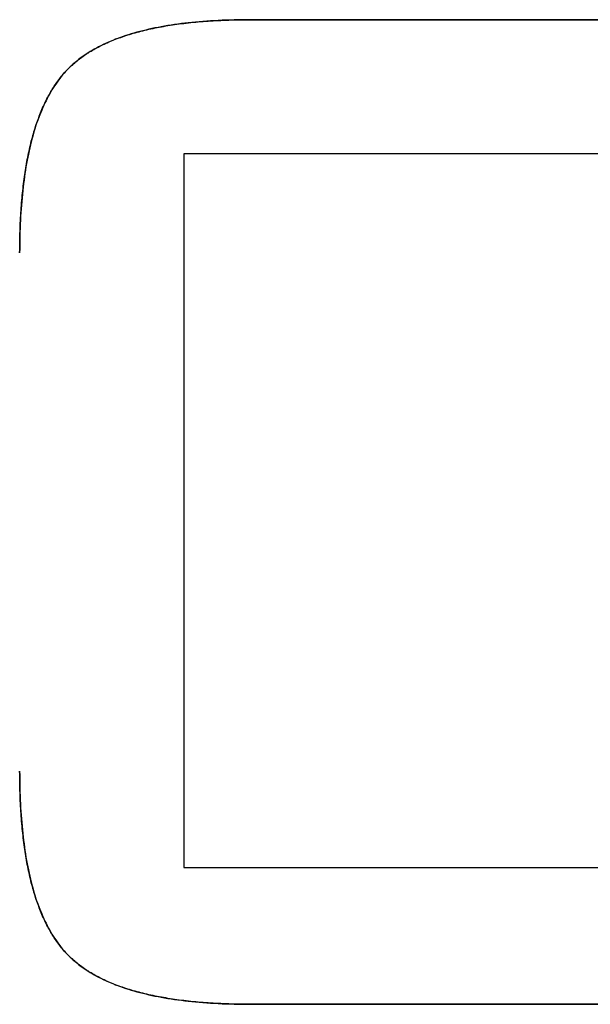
# Model space of a CAD drawing. Extents: x -4.4 to 4.4, y -6.1 to 5.8.
# Tile 106 of 157: x -0.1291 to -0.0596, y -1.1591 to -1.0391. Entities that reach past the tile are written whole.
import ezdxf

# ---------------------------------------------------------------- set-up
doc = ezdxf.new("R2010")
doc.units = 0
doc.layers.get('0').update_dxf_attribs({"linetype": 'CONTINUOUS'})

# ---------------------------------------------------------------- blocks, each defined once
blk = doc.blocks.new('*U1')
at = {"extrusion": (0, -1, 0)}
for p, q in [((-0.10098, -1.03908, 5.305), (-0.01802, -1.03908, 5.305)), ((-0.10098, -1.03908, 5.305), (-0.10098, -1.03908, 5.3048)), ((-0.01802, -1.03908, 5.3048), (-0.10098, -1.03908, 5.3048)), ((-0.10915, -1.14239, 5.305), (-0.00986, -1.14239, 5.305)), ((-0.10915, -1.14239, 5.305), (-0.10915, -1.14239, 5.3048)), ((-0.10915, -1.14239, 5.3048), (-0.00986, -1.14239, 5.3048))]:
    blk.add_line(p, q, dxfattribs=at)
for p, q in [((-0.10098, -1.03908, 5.305), (-0.10098, -1.03908, 5.3048)), ((-0.01802, -1.03908, 5.3048), (-0.10098, -1.03908, 5.3048)), ((-0.10098, -1.03908, 5.305), (-0.01802, -1.03908, 5.305)), ((-0.00986, -1.05541, 5.3048), (-0.10915, -1.05541, 5.3048)), ((-0.10915, -1.05541, 5.3048), (-0.10915, -1.14239, 5.3048)), ((-0.00986, -1.05541, 5.305), (-0.10915, -1.05541, 5.305)), ((-0.10915, -1.05541, 5.305), (-0.10915, -1.14239, 5.305)), ((-0.10915, -1.14239, 5.3048), (-0.00986, -1.14239, 5.3048)), ((-0.10915, -1.14239, 5.305), (-0.00986, -1.14239, 5.305)), ((-0.10098, -1.15908, 5.305), (-0.10098, -1.15908, 5.3048)), ((-0.10098, -1.15908, 5.3048), (-0.01802, -1.15908, 5.3048)), ((-0.01802, -1.15908, 5.305), (-0.10098, -1.15908, 5.305))]:
    blk.add_line(p, q)
at = {"extrusion": (-1, 0, 0)}
for p, q in [((-0.10915, -1.05541, 5.305), (-0.10915, -1.14239, 5.305)), ((-0.10915, -1.05541, 5.305), (-0.10915, -1.05541, 5.3048)), ((-0.10915, -1.05541, 5.3048), (-0.10915, -1.14239, 5.3048)), ((-0.10915, -1.14239, 5.305), (-0.10915, -1.14239, 5.3048))]:
    blk.add_line(p, q, dxfattribs=at)
at = {"extrusion": (0, 1, 0)}
for p, q in [((-0.00986, -1.05541, 5.305), (-0.10915, -1.05541, 5.305)), ((-0.10915, -1.05541, 5.305), (-0.10915, -1.05541, 5.3048)), ((-0.00986, -1.05541, 5.3048), (-0.10915, -1.05541, 5.3048)), ((-0.01802, -1.15908, 5.305), (-0.10098, -1.15908, 5.305)), ((-0.10098, -1.15908, 5.305), (-0.10098, -1.15908, 5.3048)), ((-0.10098, -1.15908, 5.3048), (-0.01802, -1.15908, 5.3048))]:
    blk.add_line(p, q, dxfattribs=at)
for points in [[(-0.12915, -1.06748, 5.305), (-0.12914, -1.06714, 5.305), (-0.12914, -1.0668, 5.305), (-0.12914, -1.06647, 5.305), (-0.12913, -1.06613, 5.305), (-0.12913, -1.0658, 5.305), (-0.12912, -1.06547, 5.305), (-0.12911, -1.06514, 5.305), (-0.1291, -1.06482, 5.305), (-0.12909, -1.0645, 5.305), (-0.12908, -1.06417, 5.305), (-0.12907, -1.06386, 5.305), (-0.12905, -1.06354, 5.305), (-0.12904, -1.06323, 5.305), (-0.12902, -1.06292, 5.305), (-0.129, -1.06261, 5.305), (-0.12898, -1.0623, 5.305), (-0.12896, -1.06199, 5.305), (-0.12894, -1.06169, 5.305), (-0.12891, -1.06139, 5.305), (-0.12889, -1.06109, 5.305), (-0.12886, -1.0608, 5.305), (-0.12883, -1.0605, 5.305), (-0.12881, -1.06021, 5.305), (-0.12878, -1.05992, 5.305), (-0.12874, -1.05964, 5.305), (-0.12871, -1.05935, 5.305), (-0.12868, -1.05907, 5.305), (-0.12864, -1.05879, 5.305), (-0.1286, -1.05851, 5.305), (-0.12857, -1.05824, 5.305), (-0.12853, -1.05796, 5.305), (-0.12849, -1.05769, 5.305), (-0.12845, -1.05743, 5.305), (-0.1284, -1.05716, 5.305), (-0.12836, -1.05689, 5.305), (-0.12831, -1.05663, 5.305), (-0.12827, -1.05637, 5.305), (-0.12822, -1.05612, 5.305), (-0.12817, -1.05586, 5.305), (-0.12812, -1.05561, 5.305), (-0.12807, -1.05536, 5.305), (-0.12801, -1.05511, 5.305), (-0.12796, -1.05486, 5.305), (-0.1279, -1.05462, 5.305), (-0.12784, -1.05438, 5.305), (-0.12779, -1.05414, 5.305), (-0.12773, -1.0539, 5.305), (-0.12767, -1.05367, 5.305), (-0.1276, -1.05343, 5.305), (-0.12754, -1.0532, 5.305), (-0.12747, -1.05298, 5.305), (-0.12741, -1.05275, 5.305), (-0.12734, -1.05253, 5.305), (-0.12727, -1.05231, 5.305), (-0.1272, -1.05209, 5.305), (-0.12713, -1.05187, 5.305), (-0.12706, -1.05166, 5.305), (-0.12698, -1.05144, 5.305), (-0.12691, -1.05123, 5.305), (-0.12683, -1.05103, 5.305), (-0.12676, -1.05082, 5.305), (-0.12668, -1.05062, 5.305), (-0.1266, -1.05042, 5.305), (-0.12651, -1.05022, 5.305), (-0.12643, -1.05002, 5.305), (-0.12635, -1.04983, 5.305), (-0.12626, -1.04963, 5.305), (-0.12618, -1.04945, 5.305), (-0.12609, -1.04926, 5.305), (-0.126, -1.04907, 5.305), (-0.12591, -1.04889, 5.305), (-0.12582, -1.04871, 5.305), (-0.12572, -1.04853, 5.305), (-0.12563, -1.04835, 5.305), (-0.12553, -1.04818, 5.305), (-0.12543, -1.04801, 5.305), (-0.12534, -1.04784, 5.305), (-0.12524, -1.04767, 5.305), (-0.12514, -1.04751, 5.305), (-0.12503, -1.04735, 5.305), (-0.12493, -1.04719, 5.305), (-0.12483, -1.04703, 5.305), (-0.12472, -1.04687, 5.305), (-0.12461, -1.04672, 5.305), (-0.1245, -1.04657, 5.305), (-0.1244, -1.04642, 5.305), (-0.12428, -1.04627, 5.305), (-0.12417, -1.04613, 5.305), (-0.12406, -1.04598, 5.305), (-0.12394, -1.04584, 5.305), (-0.12383, -1.04571, 5.305), (-0.12371, -1.04557, 5.305), (-0.12359, -1.04544, 5.305), (-0.12347, -1.04531, 5.305), (-0.12335, -1.04518, 5.305), (-0.12323, -1.04505, 5.305), (-0.1231, -1.04493, 5.305), (-0.12297, -1.0448, 5.305), (-0.12284, -1.04468, 5.305), (-0.12271, -1.04456, 5.305), (-0.12258, -1.04444, 5.305), (-0.12244, -1.04432, 5.305), (-0.1223, -1.0442, 5.305), (-0.12216, -1.04409, 5.305), (-0.12202, -1.04397, 5.305), (-0.12187, -1.04386, 5.305), (-0.12172, -1.04375, 5.305), (-0.12157, -1.04364, 5.305), (-0.12142, -1.04353, 5.305), (-0.12126, -1.04342, 5.305), (-0.12111, -1.04332, 5.305), (-0.12095, -1.04321, 5.305), (-0.12078, -1.04311, 5.305), (-0.12062, -1.043, 5.305), (-0.12045, -1.0429, 5.305), (-0.12028, -1.0428, 5.305), (-0.12011, -1.0427, 5.305), (-0.11994, -1.04261, 5.305), (-0.11976, -1.04251, 5.305), (-0.11958, -1.04242, 5.305), (-0.1194, -1.04232, 5.305), (-0.11922, -1.04223, 5.305), (-0.11904, -1.04214, 5.305), (-0.11885, -1.04205, 5.305), (-0.11866, -1.04196, 5.305), (-0.11847, -1.04188, 5.305), (-0.11827, -1.04179, 5.305), (-0.11807, -1.04171, 5.305), (-0.11787, -1.04162, 5.305), (-0.11767, -1.04154, 5.305), (-0.11747, -1.04146, 5.305), (-0.11726, -1.04138, 5.305), (-0.11705, -1.04131, 5.305), (-0.11684, -1.04123, 5.305), (-0.11663, -1.04116, 5.305), (-0.11641, -1.04108, 5.305), (-0.1162, -1.04101, 5.305), (-0.11597, -1.04094, 5.305), (-0.11575, -1.04087, 5.305), (-0.11553, -1.0408, 5.305), (-0.1153, -1.04073, 5.305), (-0.11507, -1.04067, 5.305), (-0.11484, -1.0406, 5.305), (-0.1146, -1.04054, 5.305), (-0.11437, -1.04048, 5.305), (-0.11413, -1.04042, 5.305), (-0.11389, -1.04036, 5.305), (-0.11364, -1.0403, 5.305), (-0.1134, -1.04025, 5.305), (-0.11315, -1.04019, 5.305), (-0.1129, -1.04014, 5.305), (-0.11265, -1.04009, 5.305), (-0.11239, -1.04004, 5.305), (-0.11214, -1.03999, 5.305), (-0.11188, -1.03994, 5.305), (-0.11161, -1.03989, 5.305), (-0.11135, -1.03984, 5.305), (-0.11108, -1.0398, 5.305), (-0.11081, -1.03976, 5.305), (-0.11054, -1.03972, 5.305), (-0.11027, -1.03968, 5.305), (-0.10999, -1.03964, 5.305), (-0.10971, -1.0396, 5.305), (-0.10943, -1.03956, 5.305), (-0.10915, -1.03953, 5.305), (-0.10887, -1.03949, 5.305), (-0.10858, -1.03946, 5.305), (-0.10829, -1.03943, 5.305), (-0.108, -1.0394, 5.305), (-0.1077, -1.03937, 5.305), (-0.10741, -1.03934, 5.305), (-0.10711, -1.03932, 5.305), (-0.1068, -1.03929, 5.305), (-0.1065, -1.03927, 5.305), (-0.10619, -1.03925, 5.305), (-0.10589, -1.03923, 5.305), (-0.10558, -1.03921, 5.305), (-0.10526, -1.03919, 5.305), (-0.10495, -1.03918, 5.305), (-0.10463, -1.03916, 5.305), (-0.10431, -1.03915, 5.305), (-0.10399, -1.03913, 5.305), (-0.10366, -1.03912, 5.305), (-0.10333, -1.03911, 5.305), (-0.103, -1.0391, 5.305), (-0.10267, -1.0391, 5.305), (-0.10234, -1.03909, 5.305), (-0.102, -1.03909, 5.305), (-0.10166, -1.03908, 5.305), (-0.10132, -1.03908, 5.305), (-0.10098, -1.03908, 5.305)], [(-0.10098, -1.03908, 5.3048), (-0.1015, -1.03908, 5.3048), (-0.102, -1.03909, 5.3048), (-0.10251, -1.03909, 5.3048), (-0.10301, -1.0391, 5.3048), (-0.1035, -1.03912, 5.3048), (-0.10399, -1.03913, 5.3048), (-0.10448, -1.03915, 5.3048), (-0.10496, -1.03918, 5.3048), (-0.10543, -1.0392, 5.3048), (-0.1059, -1.03923, 5.3048), (-0.10636, -1.03926, 5.3048), (-0.10682, -1.0393, 5.3048), (-0.10727, -1.03933, 5.3048), (-0.10772, -1.03937, 5.3048), (-0.10816, -1.03942, 5.3048), (-0.1086, -1.03946, 5.3048), (-0.10903, -1.03951, 5.3048), (-0.10945, -1.03956, 5.3048), (-0.10988, -1.03962, 5.3048), (-0.11029, -1.03968, 5.3048), (-0.1107, -1.03974, 5.3048), (-0.11111, -1.0398, 5.3048), (-0.11151, -1.03987, 5.3048), (-0.1119, -1.03994, 5.3048), (-0.11229, -1.04002, 5.3048), (-0.11267, -1.04009, 5.3048), (-0.11305, -1.04017, 5.3048), (-0.11343, -1.04025, 5.3048), (-0.11379, -1.04034, 5.3048), (-0.11416, -1.04043, 5.3048), (-0.11452, -1.04052, 5.3048), (-0.11487, -1.04061, 5.3048), (-0.11522, -1.04071, 5.3048), (-0.11556, -1.04081, 5.3048), (-0.11589, -1.04091, 5.3048), (-0.11623, -1.04102, 5.3048), (-0.11655, -1.04113, 5.3048), (-0.11687, -1.04124, 5.3048), (-0.11719, -1.04136, 5.3048), (-0.1175, -1.04147, 5.3048), (-0.11781, -1.0416, 5.3048), (-0.11811, -1.04172, 5.3048), (-0.1184, -1.04185, 5.3048), (-0.11869, -1.04198, 5.3048), (-0.11897, -1.04211, 5.3048), (-0.11925, -1.04225, 5.3048), (-0.11953, -1.04239, 5.3048), (-0.1198, -1.04253, 5.3048), (-0.12006, -1.04267, 5.3048), (-0.12032, -1.04282, 5.3048), (-0.12057, -1.04297, 5.3048), (-0.12082, -1.04313, 5.3048), (-0.12106, -1.04328, 5.3048), (-0.1213, -1.04344, 5.3048), (-0.12153, -1.04361, 5.3048), (-0.12176, -1.04377, 5.3048), (-0.12198, -1.04394, 5.3048), (-0.12219, -1.04412, 5.3048), (-0.1224, -1.04429, 5.3048), (-0.12261, -1.04447, 5.3048), (-0.12281, -1.04465, 5.3048), (-0.123, -1.04483, 5.3048), (-0.12319, -1.04502, 5.3048), (-0.12338, -1.04521, 5.3048), (-0.12356, -1.04541, 5.3048), (-0.12374, -1.04561, 5.3048), (-0.12391, -1.04581, 5.3048), (-0.12409, -1.04602, 5.3048), (-0.12426, -1.04624, 5.3048), (-0.12442, -1.04646, 5.3048), (-0.12459, -1.04668, 5.3048), (-0.12475, -1.04692, 5.3048), (-0.12491, -1.04715, 5.3048), (-0.12506, -1.04739, 5.3048), (-0.12522, -1.04764, 5.3048), (-0.12537, -1.04789, 5.3048), (-0.12551, -1.04815, 5.3048), (-0.12566, -1.04841, 5.3048), (-0.1258, -1.04868, 5.3048), (-0.12594, -1.04895, 5.3048), (-0.12607, -1.04922, 5.3048), (-0.1262, -1.04951, 5.3048), (-0.12633, -1.04979, 5.3048), (-0.12646, -1.05009, 5.3048), (-0.12658, -1.05038, 5.3048), (-0.1267, -1.05069, 5.3048), (-0.12682, -1.05099, 5.3048), (-0.12693, -1.05131, 5.3048), (-0.12705, -1.05162, 5.3048), (-0.12716, -1.05195, 5.3048), (-0.12726, -1.05227, 5.3048), (-0.12737, -1.05261, 5.3048), (-0.12747, -1.05295, 5.3048), (-0.12756, -1.05329, 5.3048), (-0.12766, -1.05364, 5.3048), (-0.12775, -1.05399, 5.3048), (-0.12784, -1.05435, 5.3048), (-0.12792, -1.05471, 5.3048), (-0.12801, -1.05508, 5.3048), (-0.12809, -1.05546, 5.3048), (-0.12816, -1.05583, 5.3048), (-0.12824, -1.05622, 5.3048), (-0.12831, -1.05661, 5.3048), (-0.12838, -1.057, 5.3048), (-0.12844, -1.0574, 5.3048), (-0.1285, -1.05781, 5.3048), (-0.12856, -1.05822, 5.3048), (-0.12862, -1.05863, 5.3048), (-0.12867, -1.05905, 5.3048), (-0.12873, -1.05948, 5.3048), (-0.12877, -1.05991, 5.3048), (-0.12882, -1.06034, 5.3048), (-0.12886, -1.06078, 5.3048), (-0.1289, -1.06123, 5.3048), (-0.12894, -1.06168, 5.3048), (-0.12897, -1.06213, 5.3048), (-0.129, -1.06259, 5.3048), (-0.12903, -1.06306, 5.3048), (-0.12905, -1.06353, 5.3048), (-0.12907, -1.06401, 5.3048), (-0.12909, -1.06449, 5.3048), (-0.12911, -1.06497, 5.3048), (-0.12912, -1.06547, 5.3048), (-0.12913, -1.06596, 5.3048), (-0.12914, -1.06646, 5.3048), (-0.12914, -1.06697, 5.3048), (-0.12915, -1.06748, 5.3048)], [(-0.10098, -1.03908, 5.3048), (-0.1015, -1.03908, 5.3048), (-0.102, -1.03909, 5.3048), (-0.10251, -1.03909, 5.3048), (-0.10301, -1.0391, 5.3048), (-0.1035, -1.03912, 5.3048), (-0.10399, -1.03913, 5.3048), (-0.10448, -1.03915, 5.3048), (-0.10496, -1.03918, 5.3048), (-0.10543, -1.0392, 5.3048), (-0.1059, -1.03923, 5.3048), (-0.10636, -1.03926, 5.3048), (-0.10682, -1.0393, 5.3048), (-0.10727, -1.03933, 5.3048), (-0.10772, -1.03937, 5.3048), (-0.10816, -1.03942, 5.3048), (-0.1086, -1.03946, 5.3048), (-0.10903, -1.03951, 5.3048), (-0.10945, -1.03956, 5.3048), (-0.10988, -1.03962, 5.3048), (-0.11029, -1.03968, 5.3048), (-0.1107, -1.03974, 5.3048), (-0.11111, -1.0398, 5.3048), (-0.11151, -1.03987, 5.3048), (-0.1119, -1.03994, 5.3048), (-0.11229, -1.04002, 5.3048), (-0.11267, -1.04009, 5.3048), (-0.11305, -1.04017, 5.3048), (-0.11343, -1.04025, 5.3048), (-0.11379, -1.04034, 5.3048), (-0.11416, -1.04043, 5.3048), (-0.11452, -1.04052, 5.3048), (-0.11487, -1.04061, 5.3048), (-0.11522, -1.04071, 5.3048), (-0.11556, -1.04081, 5.3048), (-0.11589, -1.04091, 5.3048), (-0.11623, -1.04102, 5.3048), (-0.11655, -1.04113, 5.3048), (-0.11687, -1.04124, 5.3048), (-0.11719, -1.04136, 5.3048), (-0.1175, -1.04147, 5.3048), (-0.11781, -1.0416, 5.3048), (-0.11811, -1.04172, 5.3048), (-0.1184, -1.04185, 5.3048), (-0.11869, -1.04198, 5.3048), (-0.11897, -1.04211, 5.3048), (-0.11925, -1.04225, 5.3048), (-0.11953, -1.04239, 5.3048), (-0.1198, -1.04253, 5.3048), (-0.12006, -1.04267, 5.3048), (-0.12032, -1.04282, 5.3048), (-0.12057, -1.04297, 5.3048), (-0.12082, -1.04313, 5.3048), (-0.12106, -1.04328, 5.3048), (-0.1213, -1.04344, 5.3048), (-0.12153, -1.04361, 5.3048), (-0.12176, -1.04377, 5.3048), (-0.12198, -1.04394, 5.3048), (-0.12219, -1.04412, 5.3048), (-0.1224, -1.04429, 5.3048), (-0.12261, -1.04447, 5.3048), (-0.12281, -1.04465, 5.3048), (-0.123, -1.04483, 5.3048), (-0.12319, -1.04502, 5.3048), (-0.12338, -1.04521, 5.3048), (-0.12356, -1.04541, 5.3048), (-0.12374, -1.04561, 5.3048), (-0.12391, -1.04581, 5.3048), (-0.12409, -1.04602, 5.3048), (-0.12426, -1.04624, 5.3048), (-0.12442, -1.04646, 5.3048), (-0.12459, -1.04668, 5.3048), (-0.12475, -1.04692, 5.3048), (-0.12491, -1.04715, 5.3048), (-0.12506, -1.04739, 5.3048), (-0.12522, -1.04764, 5.3048), (-0.12537, -1.04789, 5.3048), (-0.12551, -1.04815, 5.3048), (-0.12566, -1.04841, 5.3048), (-0.1258, -1.04868, 5.3048), (-0.12594, -1.04895, 5.3048), (-0.12607, -1.04922, 5.3048), (-0.1262, -1.04951, 5.3048), (-0.12633, -1.04979, 5.3048), (-0.12646, -1.05009, 5.3048), (-0.12658, -1.05038, 5.3048), (-0.1267, -1.05069, 5.3048), (-0.12682, -1.05099, 5.3048), (-0.12693, -1.05131, 5.3048), (-0.12705, -1.05162, 5.3048), (-0.12716, -1.05195, 5.3048), (-0.12726, -1.05227, 5.3048), (-0.12737, -1.05261, 5.3048), (-0.12747, -1.05295, 5.3048), (-0.12756, -1.05329, 5.3048), (-0.12766, -1.05364, 5.3048), (-0.12775, -1.05399, 5.3048), (-0.12784, -1.05435, 5.3048), (-0.12792, -1.05471, 5.3048), (-0.12801, -1.05508, 5.3048), (-0.12809, -1.05546, 5.3048), (-0.12816, -1.05583, 5.3048), (-0.12824, -1.05622, 5.3048), (-0.12831, -1.05661, 5.3048), (-0.12838, -1.057, 5.3048), (-0.12844, -1.0574, 5.3048), (-0.1285, -1.05781, 5.3048), (-0.12856, -1.05822, 5.3048), (-0.12862, -1.05863, 5.3048), (-0.12867, -1.05905, 5.3048), (-0.12873, -1.05948, 5.3048), (-0.12877, -1.05991, 5.3048), (-0.12882, -1.06034, 5.3048), (-0.12886, -1.06078, 5.3048), (-0.1289, -1.06123, 5.3048), (-0.12894, -1.06168, 5.3048), (-0.12897, -1.06213, 5.3048), (-0.129, -1.06259, 5.3048), (-0.12903, -1.06306, 5.3048), (-0.12905, -1.06353, 5.3048), (-0.12907, -1.06401, 5.3048), (-0.12909, -1.06449, 5.3048), (-0.12911, -1.06497, 5.3048), (-0.12912, -1.06547, 5.3048), (-0.12913, -1.06596, 5.3048), (-0.12914, -1.06646, 5.3048), (-0.12914, -1.06697, 5.3048), (-0.12915, -1.06748, 5.3048)], [(-0.12915, -1.06748, 5.305), (-0.12914, -1.06714, 5.305), (-0.12914, -1.0668, 5.305), (-0.12914, -1.06647, 5.305), (-0.12913, -1.06613, 5.305), (-0.12913, -1.0658, 5.305), (-0.12912, -1.06547, 5.305), (-0.12911, -1.06514, 5.305), (-0.1291, -1.06482, 5.305), (-0.12909, -1.0645, 5.305), (-0.12908, -1.06417, 5.305), (-0.12907, -1.06386, 5.305), (-0.12905, -1.06354, 5.305), (-0.12904, -1.06323, 5.305), (-0.12902, -1.06292, 5.305), (-0.129, -1.06261, 5.305), (-0.12898, -1.0623, 5.305), (-0.12896, -1.06199, 5.305), (-0.12894, -1.06169, 5.305), (-0.12891, -1.06139, 5.305), (-0.12889, -1.06109, 5.305), (-0.12886, -1.0608, 5.305), (-0.12883, -1.0605, 5.305), (-0.12881, -1.06021, 5.305), (-0.12878, -1.05992, 5.305), (-0.12874, -1.05964, 5.305), (-0.12871, -1.05935, 5.305), (-0.12868, -1.05907, 5.305), (-0.12864, -1.05879, 5.305), (-0.1286, -1.05851, 5.305), (-0.12857, -1.05824, 5.305), (-0.12853, -1.05796, 5.305), (-0.12849, -1.05769, 5.305), (-0.12845, -1.05743, 5.305), (-0.1284, -1.05716, 5.305), (-0.12836, -1.05689, 5.305), (-0.12831, -1.05663, 5.305), (-0.12827, -1.05637, 5.305), (-0.12822, -1.05612, 5.305), (-0.12817, -1.05586, 5.305), (-0.12812, -1.05561, 5.305), (-0.12807, -1.05536, 5.305), (-0.12801, -1.05511, 5.305), (-0.12796, -1.05486, 5.305), (-0.1279, -1.05462, 5.305), (-0.12784, -1.05438, 5.305), (-0.12779, -1.05414, 5.305), (-0.12773, -1.0539, 5.305), (-0.12767, -1.05367, 5.305), (-0.1276, -1.05343, 5.305), (-0.12754, -1.0532, 5.305), (-0.12747, -1.05298, 5.305), (-0.12741, -1.05275, 5.305), (-0.12734, -1.05253, 5.305), (-0.12727, -1.05231, 5.305), (-0.1272, -1.05209, 5.305), (-0.12713, -1.05187, 5.305), (-0.12706, -1.05166, 5.305), (-0.12698, -1.05144, 5.305), (-0.12691, -1.05123, 5.305), (-0.12683, -1.05103, 5.305), (-0.12676, -1.05082, 5.305), (-0.12668, -1.05062, 5.305), (-0.1266, -1.05042, 5.305), (-0.12651, -1.05022, 5.305), (-0.12643, -1.05002, 5.305), (-0.12635, -1.04983, 5.305), (-0.12626, -1.04963, 5.305), (-0.12618, -1.04945, 5.305), (-0.12609, -1.04926, 5.305), (-0.126, -1.04907, 5.305), (-0.12591, -1.04889, 5.305), (-0.12582, -1.04871, 5.305), (-0.12572, -1.04853, 5.305), (-0.12563, -1.04835, 5.305), (-0.12553, -1.04818, 5.305), (-0.12543, -1.04801, 5.305), (-0.12534, -1.04784, 5.305), (-0.12524, -1.04767, 5.305), (-0.12514, -1.04751, 5.305), (-0.12503, -1.04735, 5.305), (-0.12493, -1.04719, 5.305), (-0.12483, -1.04703, 5.305), (-0.12472, -1.04687, 5.305), (-0.12461, -1.04672, 5.305), (-0.1245, -1.04657, 5.305), (-0.1244, -1.04642, 5.305), (-0.12428, -1.04627, 5.305), (-0.12417, -1.04613, 5.305), (-0.12406, -1.04598, 5.305), (-0.12394, -1.04584, 5.305), (-0.12383, -1.04571, 5.305), (-0.12371, -1.04557, 5.305), (-0.12359, -1.04544, 5.305), (-0.12347, -1.04531, 5.305), (-0.12335, -1.04518, 5.305), (-0.12323, -1.04505, 5.305), (-0.1231, -1.04493, 5.305), (-0.12297, -1.0448, 5.305), (-0.12284, -1.04468, 5.305), (-0.12271, -1.04456, 5.305), (-0.12258, -1.04444, 5.305), (-0.12244, -1.04432, 5.305), (-0.1223, -1.0442, 5.305), (-0.12216, -1.04409, 5.305), (-0.12202, -1.04397, 5.305), (-0.12187, -1.04386, 5.305), (-0.12172, -1.04375, 5.305), (-0.12157, -1.04364, 5.305), (-0.12142, -1.04353, 5.305), (-0.12126, -1.04342, 5.305), (-0.12111, -1.04332, 5.305), (-0.12095, -1.04321, 5.305), (-0.12078, -1.04311, 5.305), (-0.12062, -1.043, 5.305), (-0.12045, -1.0429, 5.305), (-0.12028, -1.0428, 5.305), (-0.12011, -1.0427, 5.305), (-0.11994, -1.04261, 5.305), (-0.11976, -1.04251, 5.305), (-0.11958, -1.04242, 5.305), (-0.1194, -1.04232, 5.305), (-0.11922, -1.04223, 5.305), (-0.11904, -1.04214, 5.305), (-0.11885, -1.04205, 5.305), (-0.11866, -1.04196, 5.305), (-0.11847, -1.04188, 5.305), (-0.11827, -1.04179, 5.305), (-0.11807, -1.04171, 5.305), (-0.11787, -1.04162, 5.305), (-0.11767, -1.04154, 5.305), (-0.11747, -1.04146, 5.305), (-0.11726, -1.04138, 5.305), (-0.11705, -1.04131, 5.305), (-0.11684, -1.04123, 5.305), (-0.11663, -1.04116, 5.305), (-0.11641, -1.04108, 5.305), (-0.1162, -1.04101, 5.305), (-0.11597, -1.04094, 5.305), (-0.11575, -1.04087, 5.305), (-0.11553, -1.0408, 5.305), (-0.1153, -1.04073, 5.305), (-0.11507, -1.04067, 5.305), (-0.11484, -1.0406, 5.305), (-0.1146, -1.04054, 5.305), (-0.11437, -1.04048, 5.305), (-0.11413, -1.04042, 5.305), (-0.11389, -1.04036, 5.305), (-0.11364, -1.0403, 5.305), (-0.1134, -1.04025, 5.305), (-0.11315, -1.04019, 5.305), (-0.1129, -1.04014, 5.305), (-0.11265, -1.04009, 5.305), (-0.11239, -1.04004, 5.305), (-0.11214, -1.03999, 5.305), (-0.11188, -1.03994, 5.305), (-0.11161, -1.03989, 5.305), (-0.11135, -1.03984, 5.305), (-0.11108, -1.0398, 5.305), (-0.11081, -1.03976, 5.305), (-0.11054, -1.03972, 5.305), (-0.11027, -1.03968, 5.305), (-0.10999, -1.03964, 5.305), (-0.10971, -1.0396, 5.305), (-0.10943, -1.03956, 5.305), (-0.10915, -1.03953, 5.305), (-0.10887, -1.03949, 5.305), (-0.10858, -1.03946, 5.305), (-0.10829, -1.03943, 5.305), (-0.108, -1.0394, 5.305), (-0.1077, -1.03937, 5.305), (-0.10741, -1.03934, 5.305), (-0.10711, -1.03932, 5.305), (-0.1068, -1.03929, 5.305), (-0.1065, -1.03927, 5.305), (-0.10619, -1.03925, 5.305), (-0.10589, -1.03923, 5.305), (-0.10558, -1.03921, 5.305), (-0.10526, -1.03919, 5.305), (-0.10495, -1.03918, 5.305), (-0.10463, -1.03916, 5.305), (-0.10431, -1.03915, 5.305), (-0.10399, -1.03913, 5.305), (-0.10366, -1.03912, 5.305), (-0.10333, -1.03911, 5.305), (-0.103, -1.0391, 5.305), (-0.10267, -1.0391, 5.305), (-0.10234, -1.03909, 5.305), (-0.102, -1.03909, 5.305), (-0.10166, -1.03908, 5.305), (-0.10132, -1.03908, 5.305), (-0.10098, -1.03908, 5.305)], [(-0.10098, -1.15908, 5.305), (-0.10132, -1.15908, 5.305), (-0.10166, -1.15908, 5.305), (-0.102, -1.15907, 5.305), (-0.10234, -1.15907, 5.305), (-0.10267, -1.15906, 5.305), (-0.103, -1.15906, 5.305), (-0.10333, -1.15905, 5.305), (-0.10366, -1.15904, 5.305), (-0.10399, -1.15903, 5.305), (-0.10431, -1.15901, 5.305), (-0.10463, -1.159, 5.305), (-0.10495, -1.15898, 5.305), (-0.10526, -1.15897, 5.305), (-0.10558, -1.15895, 5.305), (-0.10589, -1.15893, 5.305), (-0.10619, -1.15891, 5.305), (-0.1065, -1.15889, 5.305), (-0.1068, -1.15887, 5.305), (-0.10711, -1.15884, 5.305), (-0.10741, -1.15882, 5.305), (-0.1077, -1.15879, 5.305), (-0.108, -1.15876, 5.305), (-0.10829, -1.15873, 5.305), (-0.10858, -1.1587, 5.305), (-0.10887, -1.15867, 5.305), (-0.10915, -1.15863, 5.305), (-0.10943, -1.1586, 5.305), (-0.10971, -1.15856, 5.305), (-0.10999, -1.15852, 5.305), (-0.11027, -1.15848, 5.305), (-0.11054, -1.15844, 5.305), (-0.11081, -1.1584, 5.305), (-0.11108, -1.15836, 5.305), (-0.11135, -1.15831, 5.305), (-0.11161, -1.15827, 5.305), (-0.11188, -1.15822, 5.305), (-0.11214, -1.15817, 5.305), (-0.11239, -1.15812, 5.305), (-0.11265, -1.15807, 5.305), (-0.1129, -1.15802, 5.305), (-0.11315, -1.15797, 5.305), (-0.1134, -1.15791, 5.305), (-0.11364, -1.15786, 5.305), (-0.11389, -1.1578, 5.305), (-0.11413, -1.15774, 5.305), (-0.11437, -1.15768, 5.305), (-0.1146, -1.15762, 5.305), (-0.11484, -1.15756, 5.305), (-0.11507, -1.15749, 5.305), (-0.1153, -1.15743, 5.305), (-0.11553, -1.15736, 5.305), (-0.11575, -1.15729, 5.305), (-0.11597, -1.15722, 5.305), (-0.1162, -1.15715, 5.305), (-0.11641, -1.15708, 5.305), (-0.11663, -1.157, 5.305), (-0.11684, -1.15693, 5.305), (-0.11705, -1.15685, 5.305), (-0.11726, -1.15678, 5.305), (-0.11747, -1.1567, 5.305), (-0.11767, -1.15662, 5.305), (-0.11787, -1.15654, 5.305), (-0.11807, -1.15645, 5.305), (-0.11827, -1.15637, 5.305), (-0.11847, -1.15628, 5.305), (-0.11866, -1.1562, 5.305), (-0.11885, -1.15611, 5.305), (-0.11904, -1.15602, 5.305), (-0.11922, -1.15593, 5.305), (-0.1194, -1.15584, 5.305), (-0.11958, -1.15574, 5.305), (-0.11976, -1.15565, 5.305), (-0.11994, -1.15555, 5.305), (-0.12011, -1.15546, 5.305), (-0.12028, -1.15536, 5.305), (-0.12045, -1.15526, 5.305), (-0.12062, -1.15516, 5.305), (-0.12078, -1.15505, 5.305), (-0.12095, -1.15495, 5.305), (-0.12111, -1.15484, 5.305), (-0.12126, -1.15474, 5.305), (-0.12142, -1.15463, 5.305), (-0.12157, -1.15452, 5.305), (-0.12172, -1.15441, 5.305), (-0.12187, -1.1543, 5.305), (-0.12202, -1.15419, 5.305), (-0.12216, -1.15407, 5.305), (-0.1223, -1.15396, 5.305), (-0.12244, -1.15384, 5.305), (-0.12258, -1.15372, 5.305), (-0.12271, -1.1536, 5.305), (-0.12284, -1.15348, 5.305), (-0.12297, -1.15336, 5.305), (-0.1231, -1.15323, 5.305), (-0.12323, -1.15311, 5.305), (-0.12335, -1.15298, 5.305), (-0.12347, -1.15285, 5.305), (-0.12359, -1.15272, 5.305), (-0.12371, -1.15259, 5.305), (-0.12383, -1.15245, 5.305), (-0.12394, -1.15232, 5.305), (-0.12406, -1.15218, 5.305), (-0.12417, -1.15203, 5.305), (-0.12428, -1.15189, 5.305), (-0.1244, -1.15174, 5.305), (-0.1245, -1.15159, 5.305), (-0.12461, -1.15144, 5.305), (-0.12472, -1.15129, 5.305), (-0.12483, -1.15113, 5.305), (-0.12493, -1.15097, 5.305), (-0.12503, -1.15081, 5.305), (-0.12514, -1.15065, 5.305), (-0.12524, -1.15049, 5.305), (-0.12534, -1.15032, 5.305), (-0.12543, -1.15015, 5.305), (-0.12553, -1.14998, 5.305), (-0.12563, -1.14981, 5.305), (-0.12572, -1.14963, 5.305), (-0.12582, -1.14945, 5.305), (-0.12591, -1.14927, 5.305), (-0.126, -1.14909, 5.305), (-0.12609, -1.1489, 5.305), (-0.12618, -1.14871, 5.305), (-0.12626, -1.14853, 5.305), (-0.12635, -1.14833, 5.305), (-0.12643, -1.14814, 5.305), (-0.12651, -1.14794, 5.305), (-0.1266, -1.14774, 5.305), (-0.12668, -1.14754, 5.305), (-0.12676, -1.14734, 5.305), (-0.12683, -1.14713, 5.305), (-0.12691, -1.14693, 5.305), (-0.12698, -1.14672, 5.305), (-0.12706, -1.1465, 5.305), (-0.12713, -1.14629, 5.305), (-0.1272, -1.14607, 5.305), (-0.12727, -1.14585, 5.305), (-0.12734, -1.14563, 5.305), (-0.12741, -1.14541, 5.305), (-0.12747, -1.14518, 5.305), (-0.12754, -1.14496, 5.305), (-0.1276, -1.14473, 5.305), (-0.12767, -1.14449, 5.305), (-0.12773, -1.14426, 5.305), (-0.12779, -1.14402, 5.305), (-0.12784, -1.14378, 5.305), (-0.1279, -1.14354, 5.305), (-0.12796, -1.1433, 5.305), (-0.12801, -1.14305, 5.305), (-0.12807, -1.1428, 5.305), (-0.12812, -1.14255, 5.305), (-0.12817, -1.1423, 5.305), (-0.12822, -1.14204, 5.305), (-0.12827, -1.14179, 5.305), (-0.12831, -1.14153, 5.305), (-0.12836, -1.14127, 5.305), (-0.1284, -1.141, 5.305), (-0.12845, -1.14073, 5.305), (-0.12849, -1.14047, 5.305), (-0.12853, -1.1402, 5.305), (-0.12857, -1.13992, 5.305), (-0.1286, -1.13965, 5.305), (-0.12864, -1.13937, 5.305), (-0.12868, -1.13909, 5.305), (-0.12871, -1.13881, 5.305), (-0.12874, -1.13852, 5.305), (-0.12878, -1.13824, 5.305), (-0.12881, -1.13795, 5.305), (-0.12883, -1.13766, 5.305), (-0.12886, -1.13736, 5.305), (-0.12889, -1.13707, 5.305), (-0.12891, -1.13677, 5.305), (-0.12894, -1.13647, 5.305), (-0.12896, -1.13617, 5.305), (-0.12898, -1.13586, 5.305), (-0.129, -1.13555, 5.305), (-0.12902, -1.13524, 5.305), (-0.12904, -1.13493, 5.305), (-0.12905, -1.13462, 5.305), (-0.12907, -1.1343, 5.305), (-0.12908, -1.13398, 5.305), (-0.12909, -1.13366, 5.305), (-0.1291, -1.13334, 5.305), (-0.12911, -1.13302, 5.305), (-0.12912, -1.13269, 5.305), (-0.12913, -1.13236, 5.305), (-0.12913, -1.13203, 5.305), (-0.12914, -1.13169, 5.305), (-0.12914, -1.13136, 5.305), (-0.12914, -1.13102, 5.305), (-0.12915, -1.13068, 5.305)], [(-0.12915, -1.13068, 5.3048), (-0.12914, -1.13119, 5.3048), (-0.12914, -1.1317, 5.3048), (-0.12913, -1.1322, 5.3048), (-0.12912, -1.13269, 5.3048), (-0.12911, -1.13319, 5.3048), (-0.12909, -1.13367, 5.3048), (-0.12907, -1.13415, 5.3048), (-0.12905, -1.13463, 5.3048), (-0.12903, -1.1351, 5.3048), (-0.129, -1.13557, 5.3048), (-0.12897, -1.13603, 5.3048), (-0.12894, -1.13648, 5.3048), (-0.1289, -1.13693, 5.3048), (-0.12886, -1.13738, 5.3048), (-0.12882, -1.13782, 5.3048), (-0.12877, -1.13825, 5.3048), (-0.12873, -1.13868, 5.3048), (-0.12867, -1.13911, 5.3048), (-0.12862, -1.13953, 5.3048), (-0.12856, -1.13994, 5.3048), (-0.1285, -1.14035, 5.3048), (-0.12844, -1.14076, 5.3048), (-0.12838, -1.14116, 5.3048), (-0.12831, -1.14155, 5.3048), (-0.12824, -1.14194, 5.3048), (-0.12816, -1.14233, 5.3048), (-0.12809, -1.1427, 5.3048), (-0.12801, -1.14308, 5.3048), (-0.12792, -1.14345, 5.3048), (-0.12784, -1.14381, 5.3048), (-0.12775, -1.14417, 5.3048), (-0.12766, -1.14452, 5.3048), (-0.12756, -1.14487, 5.3048), (-0.12747, -1.14521, 5.3048), (-0.12737, -1.14555, 5.3048), (-0.12726, -1.14589, 5.3048), (-0.12716, -1.14621, 5.3048), (-0.12705, -1.14654, 5.3048), (-0.12693, -1.14685, 5.3048), (-0.12682, -1.14717, 5.3048), (-0.1267, -1.14747, 5.3048), (-0.12658, -1.14778, 5.3048), (-0.12646, -1.14807, 5.3048), (-0.12633, -1.14837, 5.3048), (-0.1262, -1.14865, 5.3048), (-0.12607, -1.14894, 5.3048), (-0.12594, -1.14921, 5.3048), (-0.1258, -1.14948, 5.3048), (-0.12566, -1.14975, 5.3048), (-0.12551, -1.15001, 5.3048), (-0.12537, -1.15027, 5.3048), (-0.12522, -1.15052, 5.3048), (-0.12506, -1.15077, 5.3048), (-0.12491, -1.15101, 5.3048), (-0.12475, -1.15124, 5.3048), (-0.12459, -1.15148, 5.3048), (-0.12442, -1.1517, 5.3048), (-0.12426, -1.15192, 5.3048), (-0.12409, -1.15214, 5.3048), (-0.12391, -1.15235, 5.3048), (-0.12374, -1.15255, 5.3048), (-0.12356, -1.15275, 5.3048), (-0.12338, -1.15295, 5.3048), (-0.12319, -1.15314, 5.3048), (-0.123, -1.15333, 5.3048), (-0.12281, -1.15351, 5.3048), (-0.12261, -1.15369, 5.3048), (-0.1224, -1.15387, 5.3048), (-0.12219, -1.15404, 5.3048), (-0.12198, -1.15422, 5.3048), (-0.12176, -1.15439, 5.3048), (-0.12153, -1.15455, 5.3048), (-0.1213, -1.15472, 5.3048), (-0.12106, -1.15488, 5.3048), (-0.12082, -1.15503, 5.3048), (-0.12057, -1.15519, 5.3048), (-0.12032, -1.15534, 5.3048), (-0.12006, -1.15549, 5.3048), (-0.1198, -1.15563, 5.3048), (-0.11953, -1.15577, 5.3048), (-0.11925, -1.15591, 5.3048), (-0.11897, -1.15605, 5.3048), (-0.11869, -1.15618, 5.3048), (-0.1184, -1.15631, 5.3048), (-0.11811, -1.15644, 5.3048), (-0.11781, -1.15656, 5.3048), (-0.1175, -1.15669, 5.3048), (-0.11719, -1.1568, 5.3048), (-0.11687, -1.15692, 5.3048), (-0.11655, -1.15703, 5.3048), (-0.11623, -1.15714, 5.3048), (-0.11589, -1.15725, 5.3048), (-0.11556, -1.15735, 5.3048), (-0.11522, -1.15745, 5.3048), (-0.11487, -1.15755, 5.3048), (-0.11452, -1.15764, 5.3048), (-0.11416, -1.15773, 5.3048), (-0.11379, -1.15782, 5.3048), (-0.11343, -1.15791, 5.3048), (-0.11305, -1.15799, 5.3048), (-0.11267, -1.15807, 5.3048), (-0.11229, -1.15814, 5.3048), (-0.1119, -1.15822, 5.3048), (-0.11151, -1.15829, 5.3048), (-0.11111, -1.15836, 5.3048), (-0.1107, -1.15842, 5.3048), (-0.11029, -1.15848, 5.3048), (-0.10988, -1.15854, 5.3048), (-0.10945, -1.15859, 5.3048), (-0.10903, -1.15865, 5.3048), (-0.1086, -1.1587, 5.3048), (-0.10816, -1.15874, 5.3048), (-0.10772, -1.15879, 5.3048), (-0.10727, -1.15883, 5.3048), (-0.10682, -1.15886, 5.3048), (-0.10636, -1.1589, 5.3048), (-0.1059, -1.15893, 5.3048), (-0.10543, -1.15896, 5.3048), (-0.10496, -1.15898, 5.3048), (-0.10448, -1.15901, 5.3048), (-0.10399, -1.15903, 5.3048), (-0.1035, -1.15904, 5.3048), (-0.10301, -1.15906, 5.3048), (-0.10251, -1.15907, 5.3048), (-0.102, -1.15907, 5.3048), (-0.1015, -1.15908, 5.3048), (-0.10098, -1.15908, 5.3048)], [(-0.12915, -1.13068, 5.3048), (-0.12914, -1.13119, 5.3048), (-0.12914, -1.1317, 5.3048), (-0.12913, -1.1322, 5.3048), (-0.12912, -1.13269, 5.3048), (-0.12911, -1.13319, 5.3048), (-0.12909, -1.13367, 5.3048), (-0.12907, -1.13415, 5.3048), (-0.12905, -1.13463, 5.3048), (-0.12903, -1.1351, 5.3048), (-0.129, -1.13557, 5.3048), (-0.12897, -1.13603, 5.3048), (-0.12894, -1.13648, 5.3048), (-0.1289, -1.13693, 5.3048), (-0.12886, -1.13738, 5.3048), (-0.12882, -1.13782, 5.3048), (-0.12877, -1.13825, 5.3048), (-0.12873, -1.13868, 5.3048), (-0.12867, -1.13911, 5.3048), (-0.12862, -1.13953, 5.3048), (-0.12856, -1.13994, 5.3048), (-0.1285, -1.14035, 5.3048), (-0.12844, -1.14076, 5.3048), (-0.12838, -1.14116, 5.3048), (-0.12831, -1.14155, 5.3048), (-0.12824, -1.14194, 5.3048), (-0.12816, -1.14233, 5.3048), (-0.12809, -1.1427, 5.3048), (-0.12801, -1.14308, 5.3048), (-0.12792, -1.14345, 5.3048), (-0.12784, -1.14381, 5.3048), (-0.12775, -1.14417, 5.3048), (-0.12766, -1.14452, 5.3048), (-0.12756, -1.14487, 5.3048), (-0.12747, -1.14521, 5.3048), (-0.12737, -1.14555, 5.3048), (-0.12726, -1.14589, 5.3048), (-0.12716, -1.14621, 5.3048), (-0.12705, -1.14654, 5.3048), (-0.12693, -1.14685, 5.3048), (-0.12682, -1.14717, 5.3048), (-0.1267, -1.14747, 5.3048), (-0.12658, -1.14778, 5.3048), (-0.12646, -1.14807, 5.3048), (-0.12633, -1.14837, 5.3048), (-0.1262, -1.14865, 5.3048), (-0.12607, -1.14894, 5.3048), (-0.12594, -1.14921, 5.3048), (-0.1258, -1.14948, 5.3048), (-0.12566, -1.14975, 5.3048), (-0.12551, -1.15001, 5.3048), (-0.12537, -1.15027, 5.3048), (-0.12522, -1.15052, 5.3048), (-0.12506, -1.15077, 5.3048), (-0.12491, -1.15101, 5.3048), (-0.12475, -1.15124, 5.3048), (-0.12459, -1.15148, 5.3048), (-0.12442, -1.1517, 5.3048), (-0.12426, -1.15192, 5.3048), (-0.12409, -1.15214, 5.3048), (-0.12391, -1.15235, 5.3048), (-0.12374, -1.15255, 5.3048), (-0.12356, -1.15275, 5.3048), (-0.12338, -1.15295, 5.3048), (-0.12319, -1.15314, 5.3048), (-0.123, -1.15333, 5.3048), (-0.12281, -1.15351, 5.3048), (-0.12261, -1.15369, 5.3048), (-0.1224, -1.15387, 5.3048), (-0.12219, -1.15404, 5.3048), (-0.12198, -1.15422, 5.3048), (-0.12176, -1.15439, 5.3048), (-0.12153, -1.15455, 5.3048), (-0.1213, -1.15472, 5.3048), (-0.12106, -1.15488, 5.3048), (-0.12082, -1.15503, 5.3048), (-0.12057, -1.15519, 5.3048), (-0.12032, -1.15534, 5.3048), (-0.12006, -1.15549, 5.3048), (-0.1198, -1.15563, 5.3048), (-0.11953, -1.15577, 5.3048), (-0.11925, -1.15591, 5.3048), (-0.11897, -1.15605, 5.3048), (-0.11869, -1.15618, 5.3048), (-0.1184, -1.15631, 5.3048), (-0.11811, -1.15644, 5.3048), (-0.11781, -1.15656, 5.3048), (-0.1175, -1.15669, 5.3048), (-0.11719, -1.1568, 5.3048), (-0.11687, -1.15692, 5.3048), (-0.11655, -1.15703, 5.3048), (-0.11623, -1.15714, 5.3048), (-0.11589, -1.15725, 5.3048), (-0.11556, -1.15735, 5.3048), (-0.11522, -1.15745, 5.3048), (-0.11487, -1.15755, 5.3048), (-0.11452, -1.15764, 5.3048), (-0.11416, -1.15773, 5.3048), (-0.11379, -1.15782, 5.3048), (-0.11343, -1.15791, 5.3048), (-0.11305, -1.15799, 5.3048), (-0.11267, -1.15807, 5.3048), (-0.11229, -1.15814, 5.3048), (-0.1119, -1.15822, 5.3048), (-0.11151, -1.15829, 5.3048), (-0.11111, -1.15836, 5.3048), (-0.1107, -1.15842, 5.3048), (-0.11029, -1.15848, 5.3048), (-0.10988, -1.15854, 5.3048), (-0.10945, -1.15859, 5.3048), (-0.10903, -1.15865, 5.3048), (-0.1086, -1.1587, 5.3048), (-0.10816, -1.15874, 5.3048), (-0.10772, -1.15879, 5.3048), (-0.10727, -1.15883, 5.3048), (-0.10682, -1.15886, 5.3048), (-0.10636, -1.1589, 5.3048), (-0.1059, -1.15893, 5.3048), (-0.10543, -1.15896, 5.3048), (-0.10496, -1.15898, 5.3048), (-0.10448, -1.15901, 5.3048), (-0.10399, -1.15903, 5.3048), (-0.1035, -1.15904, 5.3048), (-0.10301, -1.15906, 5.3048), (-0.10251, -1.15907, 5.3048), (-0.102, -1.15907, 5.3048), (-0.1015, -1.15908, 5.3048), (-0.10098, -1.15908, 5.3048)], [(-0.10098, -1.15908, 5.305), (-0.10132, -1.15908, 5.305), (-0.10166, -1.15908, 5.305), (-0.102, -1.15907, 5.305), (-0.10234, -1.15907, 5.305), (-0.10267, -1.15906, 5.305), (-0.103, -1.15906, 5.305), (-0.10333, -1.15905, 5.305), (-0.10366, -1.15904, 5.305), (-0.10399, -1.15903, 5.305), (-0.10431, -1.15901, 5.305), (-0.10463, -1.159, 5.305), (-0.10495, -1.15898, 5.305), (-0.10526, -1.15897, 5.305), (-0.10558, -1.15895, 5.305), (-0.10589, -1.15893, 5.305), (-0.10619, -1.15891, 5.305), (-0.1065, -1.15889, 5.305), (-0.1068, -1.15887, 5.305), (-0.10711, -1.15884, 5.305), (-0.10741, -1.15882, 5.305), (-0.1077, -1.15879, 5.305), (-0.108, -1.15876, 5.305), (-0.10829, -1.15873, 5.305), (-0.10858, -1.1587, 5.305), (-0.10887, -1.15867, 5.305), (-0.10915, -1.15863, 5.305), (-0.10943, -1.1586, 5.305), (-0.10971, -1.15856, 5.305), (-0.10999, -1.15852, 5.305), (-0.11027, -1.15848, 5.305), (-0.11054, -1.15844, 5.305), (-0.11081, -1.1584, 5.305), (-0.11108, -1.15836, 5.305), (-0.11135, -1.15831, 5.305), (-0.11161, -1.15827, 5.305), (-0.11188, -1.15822, 5.305), (-0.11214, -1.15817, 5.305), (-0.11239, -1.15812, 5.305), (-0.11265, -1.15807, 5.305), (-0.1129, -1.15802, 5.305), (-0.11315, -1.15797, 5.305), (-0.1134, -1.15791, 5.305), (-0.11364, -1.15786, 5.305), (-0.11389, -1.1578, 5.305), (-0.11413, -1.15774, 5.305), (-0.11437, -1.15768, 5.305), (-0.1146, -1.15762, 5.305), (-0.11484, -1.15756, 5.305), (-0.11507, -1.15749, 5.305), (-0.1153, -1.15743, 5.305), (-0.11553, -1.15736, 5.305), (-0.11575, -1.15729, 5.305), (-0.11597, -1.15722, 5.305), (-0.1162, -1.15715, 5.305), (-0.11641, -1.15708, 5.305), (-0.11663, -1.157, 5.305), (-0.11684, -1.15693, 5.305), (-0.11705, -1.15685, 5.305), (-0.11726, -1.15678, 5.305), (-0.11747, -1.1567, 5.305), (-0.11767, -1.15662, 5.305), (-0.11787, -1.15654, 5.305), (-0.11807, -1.15645, 5.305), (-0.11827, -1.15637, 5.305), (-0.11847, -1.15628, 5.305), (-0.11866, -1.1562, 5.305), (-0.11885, -1.15611, 5.305), (-0.11904, -1.15602, 5.305), (-0.11922, -1.15593, 5.305), (-0.1194, -1.15584, 5.305), (-0.11958, -1.15574, 5.305), (-0.11976, -1.15565, 5.305), (-0.11994, -1.15555, 5.305), (-0.12011, -1.15546, 5.305), (-0.12028, -1.15536, 5.305), (-0.12045, -1.15526, 5.305), (-0.12062, -1.15516, 5.305), (-0.12078, -1.15505, 5.305), (-0.12095, -1.15495, 5.305), (-0.12111, -1.15484, 5.305), (-0.12126, -1.15474, 5.305), (-0.12142, -1.15463, 5.305), (-0.12157, -1.15452, 5.305), (-0.12172, -1.15441, 5.305), (-0.12187, -1.1543, 5.305), (-0.12202, -1.15419, 5.305), (-0.12216, -1.15407, 5.305), (-0.1223, -1.15396, 5.305), (-0.12244, -1.15384, 5.305), (-0.12258, -1.15372, 5.305), (-0.12271, -1.1536, 5.305), (-0.12284, -1.15348, 5.305), (-0.12297, -1.15336, 5.305), (-0.1231, -1.15323, 5.305), (-0.12323, -1.15311, 5.305), (-0.12335, -1.15298, 5.305), (-0.12347, -1.15285, 5.305), (-0.12359, -1.15272, 5.305), (-0.12371, -1.15259, 5.305), (-0.12383, -1.15245, 5.305), (-0.12394, -1.15232, 5.305), (-0.12406, -1.15218, 5.305), (-0.12417, -1.15203, 5.305), (-0.12428, -1.15189, 5.305), (-0.1244, -1.15174, 5.305), (-0.1245, -1.15159, 5.305), (-0.12461, -1.15144, 5.305), (-0.12472, -1.15129, 5.305), (-0.12483, -1.15113, 5.305), (-0.12493, -1.15097, 5.305), (-0.12503, -1.15081, 5.305), (-0.12514, -1.15065, 5.305), (-0.12524, -1.15049, 5.305), (-0.12534, -1.15032, 5.305), (-0.12543, -1.15015, 5.305), (-0.12553, -1.14998, 5.305), (-0.12563, -1.14981, 5.305), (-0.12572, -1.14963, 5.305), (-0.12582, -1.14945, 5.305), (-0.12591, -1.14927, 5.305), (-0.126, -1.14909, 5.305), (-0.12609, -1.1489, 5.305), (-0.12618, -1.14871, 5.305), (-0.12626, -1.14853, 5.305), (-0.12635, -1.14833, 5.305), (-0.12643, -1.14814, 5.305), (-0.12651, -1.14794, 5.305), (-0.1266, -1.14774, 5.305), (-0.12668, -1.14754, 5.305), (-0.12676, -1.14734, 5.305), (-0.12683, -1.14713, 5.305), (-0.12691, -1.14693, 5.305), (-0.12698, -1.14672, 5.305), (-0.12706, -1.1465, 5.305), (-0.12713, -1.14629, 5.305), (-0.1272, -1.14607, 5.305), (-0.12727, -1.14585, 5.305), (-0.12734, -1.14563, 5.305), (-0.12741, -1.14541, 5.305), (-0.12747, -1.14518, 5.305), (-0.12754, -1.14496, 5.305), (-0.1276, -1.14473, 5.305), (-0.12767, -1.14449, 5.305), (-0.12773, -1.14426, 5.305), (-0.12779, -1.14402, 5.305), (-0.12784, -1.14378, 5.305), (-0.1279, -1.14354, 5.305), (-0.12796, -1.1433, 5.305), (-0.12801, -1.14305, 5.305), (-0.12807, -1.1428, 5.305), (-0.12812, -1.14255, 5.305), (-0.12817, -1.1423, 5.305), (-0.12822, -1.14204, 5.305), (-0.12827, -1.14179, 5.305), (-0.12831, -1.14153, 5.305), (-0.12836, -1.14127, 5.305), (-0.1284, -1.141, 5.305), (-0.12845, -1.14073, 5.305), (-0.12849, -1.14047, 5.305), (-0.12853, -1.1402, 5.305), (-0.12857, -1.13992, 5.305), (-0.1286, -1.13965, 5.305), (-0.12864, -1.13937, 5.305), (-0.12868, -1.13909, 5.305), (-0.12871, -1.13881, 5.305), (-0.12874, -1.13852, 5.305), (-0.12878, -1.13824, 5.305), (-0.12881, -1.13795, 5.305), (-0.12883, -1.13766, 5.305), (-0.12886, -1.13736, 5.305), (-0.12889, -1.13707, 5.305), (-0.12891, -1.13677, 5.305), (-0.12894, -1.13647, 5.305), (-0.12896, -1.13617, 5.305), (-0.12898, -1.13586, 5.305), (-0.129, -1.13555, 5.305), (-0.12902, -1.13524, 5.305), (-0.12904, -1.13493, 5.305), (-0.12905, -1.13462, 5.305), (-0.12907, -1.1343, 5.305), (-0.12908, -1.13398, 5.305), (-0.12909, -1.13366, 5.305), (-0.1291, -1.13334, 5.305), (-0.12911, -1.13302, 5.305), (-0.12912, -1.13269, 5.305), (-0.12913, -1.13236, 5.305), (-0.12913, -1.13203, 5.305), (-0.12914, -1.13169, 5.305), (-0.12914, -1.13136, 5.305), (-0.12914, -1.13102, 5.305), (-0.12915, -1.13068, 5.305)]]:
    blk.add_polyline3d(points)

msp = doc.modelspace()

# ---------------------------------------------------------------- block references
msp.add_blockref('*U1', (0, 0))

doc.saveas('drawing.dxf')
